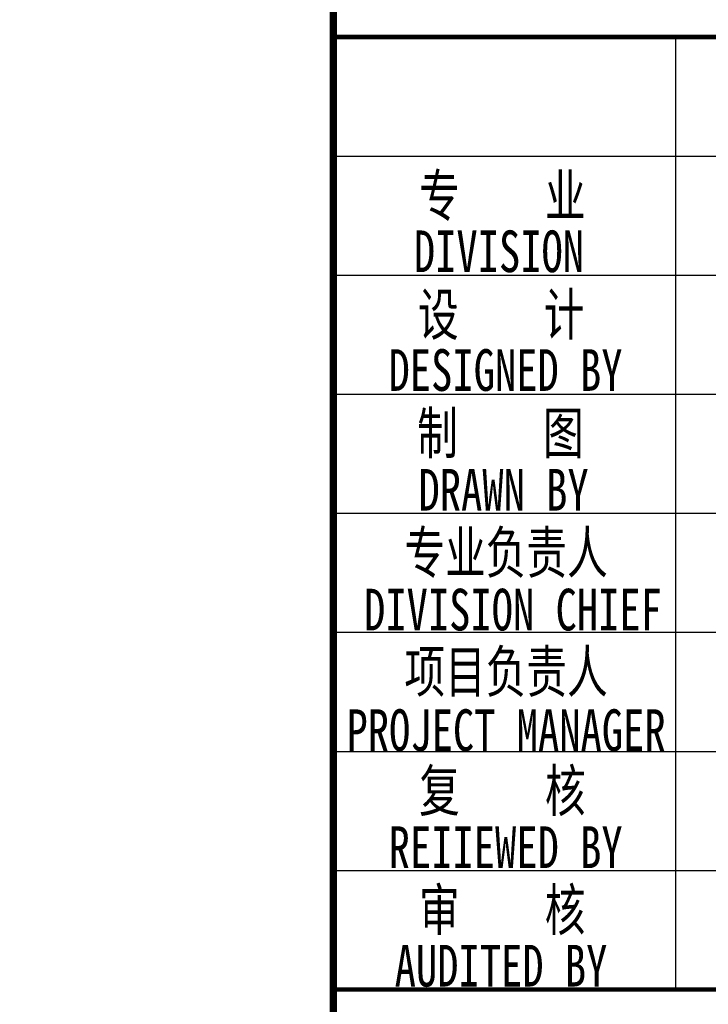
# Model space of a CAD drawing. Extents: x -302077 to 107904, y -9283 to 295706.
# Tile 92 of 256: x -175714 to -171091, y 124012 to 130628. Entities that reach past the tile are written whole.
import ezdxf
from ezdxf.enums import TextEntityAlignment as Align

# ---------------------------------------------------------------- set-up
doc = ezdxf.new("R2010")
doc.units = 0
doc.header["$LTSCALE"] = 500
doc.header["$MEASUREMENT"] = 0
doc.layers.get('0').update_dxf_attribs({"linetype": 'CONTINUOUS'})
for name, color, linetype in [('PUB_TITLE', 4, 'CONTINUOUS'), ('TEXT', 7, 'CONTINUOUS'), ('TK', 7, 'CONTINUOUS')]:
    doc.layers.add(name, color=color, linetype=linetype)
doc.styles.add('-宋体', font='txt', dxfattribs={"width": 0.8})
doc.styles.add('TSSD_Norm', font='tssdeng.shx', dxfattribs={"bigfont": 'hztxt.shx'})

# ---------------------------------------------------------------- blocks, each defined once
blk = doc.blocks.new('wrtgtg')
at = {"layer": 'PUB_TITLE'}
for p, q in [((4504.3, 4748.3), (4504.3, 11158.8)), ((2204.3, 10358.8), (7804.3, 10358.8)), ((2204.3, 9558.8), (7804.3, 9558.8)), ((2204.3, 8758.8), (7804.3, 8758.8)), ((2204.3, 7958.8), (7804.3, 7958.8)), ((2204.3, 7158.8), (7804.3, 7158.8)), ((2204.3, 6358.8), (7804.3, 6358.8)), ((2204.3, 5558.8), (7804.3, 5558.8)), ((2204.3, 4758.8), (7804.3, 4758.8)), ((2204.3, 4758.8), (7804.3, 4758.8))]:
    blk.add_line(p, q, dxfattribs=at)
for points, const_width in [([(2204.3, -4841.2), (2204.3, 52558.8)], 50), ([(2204.3, 11158.8), (7804.3, 11158.8)], 29.7), ([(2204.3, 4758.8), (7804.3, 4758.8)], 29.7)]:
    blk.add_lwpolyline(points, dxfattribs=dict(at, const_width=const_width))
at = {"layer": 'TK', "style": '-宋体', "width": 0.75}
for s, p in [('专    业', (3338.9, 10098.8)), ('DIVISION ', (3387.5, 9718.9)), ('设    计', (3331.2, 9298.8)), ('DESIGNED BY', (3360.3, 8921.1)), ('制    图    ', (3611.2, 8502.8)), ('DRAWN BY', (3347.2, 8116.3)), ('专业负责人', (3363.7, 7700.5)), ('DIVISION CHIEF', (3410.1, 7311.3)), ('项目负责人', (3363.7, 6899.7)), ('PROJECT MANAGER', (3363.7, 6501.3)), ('复    核', (3338.9, 6100.3)), ('REIIEWED BY', (3361, 5714.8)), ('审    核', (3337.8, 5300.3)), ('AUDITED BY', (3329.9, 4916.3))]:
    blk.add_text(s, height=280, dxfattribs=at).set_placement(p, align=Align.MIDDLE)

msp = doc.modelspace()

# ---------------------------------------------------------------- block references
msp.add_blockref('wrtgtg', (-175812.208, 119352.674))

# ---------------------------------------------------------------- texts
at = {"layer": 'TEXT', "style": 'TSSD_Norm', "width": 0.7}
for s, p in [('注：1 表中最外层钢筋的混凝土保护层厚度为最外层钢筋外边缘至混凝土表面的距离。', (-192887.99, 126544.793)), ('    4 基础底面钢筋的保护层厚度，有混凝土垫层时应从垫层顶面算起，且不应小于40mm。', (-193159.782, 124402.76))]:
    msp.add_text(s, height=500, dxfattribs=at).set_placement(p)

doc.saveas('drawing.dxf')
